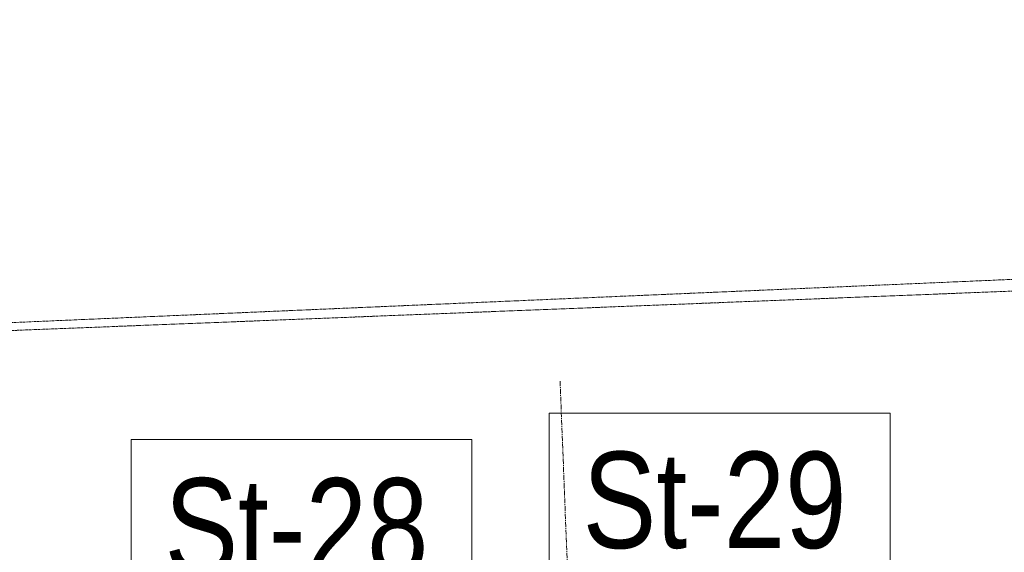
# Model space of a CAD drawing. Header units: millimetres. Extents: x -15129 to 9171, y -18789 to 5877.
# Tile 232 of 256: x -9602 to -8325, y -766 to -75. Entities that reach past the tile are written whole.
import ezdxf

# ---------------------------------------------------------------- set-up
doc = ezdxf.new("R2010")
doc.units = ezdxf.units.MM
doc.linetypes.add('ACAD_ISO02W100', pattern=[15, 12, -3])
doc.linetypes.add('CENTER', pattern=[50.8, 31.75, -6.35, 6.35, -6.35])
doc.layers.add('AS_Sciany betonowe', color=252, linetype='Continuous')
doc.styles.add('Arial Narrow', font='ARIALN.TTF', dxfattribs={"height": 5})

msp = doc.modelspace()

# ---------------------------------------------------------------- linework, layer by layer
at = {"color": 5, "linetype": 'CENTER', "lineweight": 13, "ltscale": 0.2}
msp.add_line((-8901, -544.3, -8591.5), (-8772, -3818.4, 51965.6), dxfattribs=at)
at = {"color": 7, "lineweight": 13}
for points in [[(-8915.3, -811), (-8473, -811), (-8473, -586), (-8915.3, -586), (-8915.3, -811)], [(-9457.5, -845.3), (-9015.3, -845.3), (-9015.3, -620.3), (-9457.5, -620.3), (-9457.5, -845.3)]]:
    msp.add_lwpolyline(points, dxfattribs=at)
at = {"layer": 'AS_Sciany betonowe', "color": 145, "linetype": 'ACAD_ISO02W100', "lineweight": 13, "ltscale": 0.25}
msp.add_line((-513.5, -75.5), (-12160.2, -578.5), dxfattribs=at)
at = {"layer": 'AS_Sciany betonowe', "color": 84, "linetype": 'ACAD_ISO02W100', "lineweight": 13, "ltscale": 0.25}
msp.add_line((-511.6, -120), (-12160.2, -579.2), dxfattribs=at)

# ---------------------------------------------------------------- texts
at = {"color": 7, "lineweight": 13, "style": 'Arial Narrow'}
for s, p in [('St-29', (-8871.7, -761)), ('St-28', (-9414, -795.3))]:
    msp.add_text(s, height=125, dxfattribs=at).set_placement(p)

doc.saveas('drawing.dxf')
